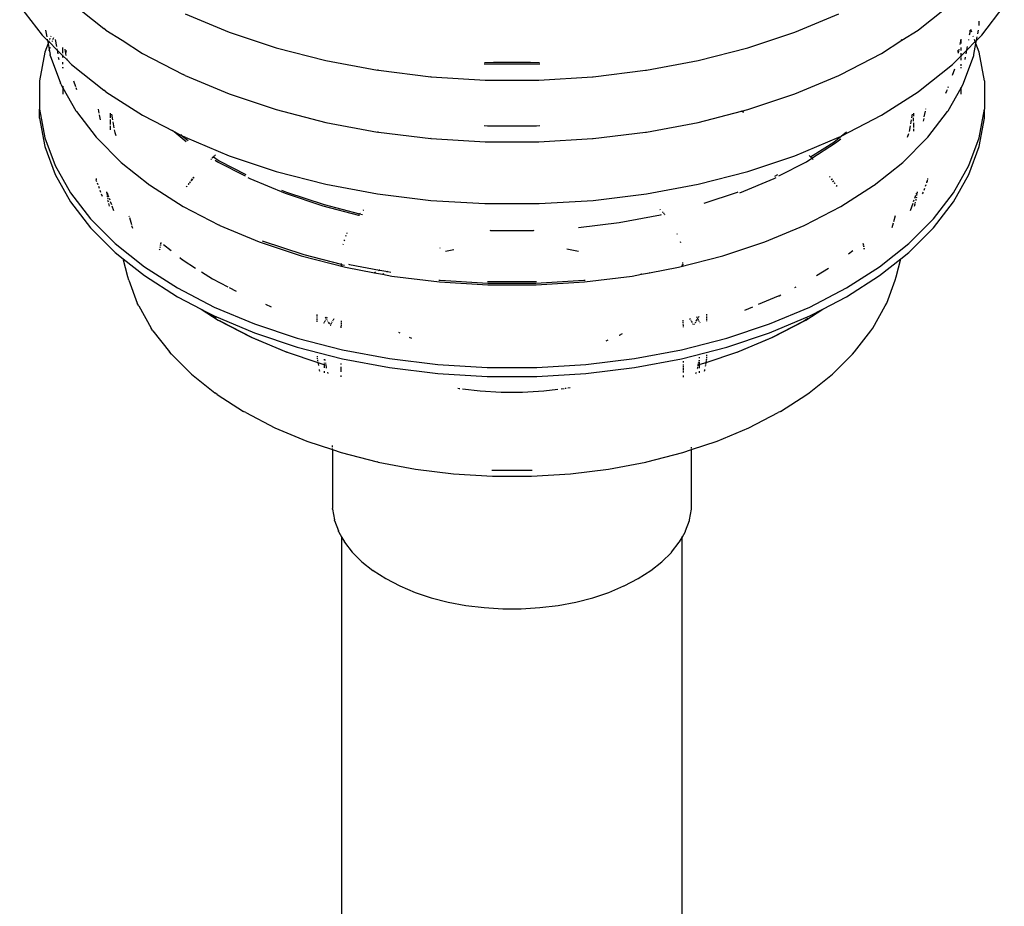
# Model space of a CAD drawing. Extents: x -15886 to -11493, y 1975 to 5059.
# Tile 18 of 47: x -13882 to -13856, y 2957 to 2980. Entities that reach past the tile are written whole.
import ezdxf

# ---------------------------------------------------------------- set-up
doc = ezdxf.new("R2010")
doc.units = 0
doc.header["$MEASUREMENT"] = 0
doc.layers.get('0').update_dxf_attribs({"linetype": 'CONTINUOUS'})

# ---------------------------------------------------------------- blocks, each defined once
blk = doc.blocks.new('A$C72A74DBC')
at = {"color": 2}
for p, q in [((159.482, 218.273), (159.779, 217.888)), ((160.168, 218.314), (160.595, 217.975)), ((171.381, 217.975), (171.808, 218.314)), ((172.197, 217.888), (172.494, 218.273)), ((161.67, 218.17), (162.251, 217.927)), ((169.725, 217.927), (170.306, 218.17)), ((172.161, 218.013), (172.161, 218.072)), ((159.824, 217.954), (159.841, 217.862)), ((160.622, 217.954), (160.595, 217.975)), ((160.622, 217.954), (160.835, 217.818)), ((171.141, 217.818), (171.354, 217.954)), ((171.354, 217.954), (171.381, 217.975)), ((172.042, 217.919), (172.042, 217.953)), ((172.064, 217.927), (172.051, 217.962)), ((172.142, 217.902), (172.152, 217.954)), ((159.805, 217.861), (159.779, 217.888)), ((159.805, 217.861), (159.849, 217.816)), ((159.846, 217.833), (159.849, 217.816)), ((159.849, 217.816), (159.857, 217.776)), ((159.849, 217.816), (159.866, 217.8)), ((159.869, 217.81), (159.866, 217.8)), ((159.882, 217.846), (159.876, 217.827)), ((159.892, 217.871), (159.889, 217.863)), ((159.913, 217.812), (159.91, 217.804)), ((159.928, 217.851), (159.917, 217.822)), ((159.951, 217.827), (159.967, 217.736)), ((160.835, 217.818), (160.833, 217.813)), ((160.836, 217.82), (160.835, 217.818)), ((160.835, 217.818), (161.106, 217.644)), ((162.251, 217.927), (162.873, 217.719)), ((169.103, 217.719), (169.725, 217.927)), ((170.87, 217.644), (171.141, 217.818)), ((171.14, 217.82), (171.137, 217.828)), ((171.143, 217.813), (171.141, 217.818)), ((171.909, 217.761), (171.922, 217.833)), ((171.922, 217.824), (171.922, 217.833)), ((171.922, 217.774), (171.922, 217.824)), ((172.024, 217.818), (172.025, 217.827)), ((172.036, 217.889), (172.042, 217.919)), ((172.087, 217.863), (172.084, 217.871)), ((172.11, 217.8), (172.1, 217.827)), ((172.11, 217.8), (172.127, 217.816)), ((172.119, 217.776), (172.127, 217.816)), ((172.127, 217.816), (172.135, 217.862)), ((172.127, 217.816), (172.171, 217.861)), ((172.171, 217.861), (172.197, 217.888)), ((159.857, 217.776), (159.814, 217.66)), ((159.866, 217.8), (159.857, 217.776)), ((159.857, 217.776), (159.871, 217.697)), ((159.871, 217.697), (159.864, 217.679)), ((159.866, 217.8), (159.976, 217.689)), ((159.882, 217.728), (159.871, 217.697)), ((159.871, 217.697), (159.884, 217.629)), ((159.973, 217.707), (159.976, 217.689)), ((159.976, 217.689), (159.985, 217.637)), ((159.976, 217.689), (160.054, 217.611)), ((160.054, 217.649), (160.054, 217.724)), ((160.078, 217.7), (160.088, 217.645)), ((160.095, 217.683), (160.088, 217.645)), ((162.873, 217.719), (163.529, 217.551)), ((168.447, 217.551), (169.103, 217.719)), ((171.888, 217.648), (171.881, 217.683)), ((171.888, 217.648), (171.898, 217.7)), ((171.922, 217.681), (171.922, 217.724)), ((171.922, 217.611), (172, 217.689)), ((171.991, 217.637), (172, 217.689)), ((172, 217.689), (172.11, 217.8)), ((172, 217.689), (172.009, 217.736)), ((172.093, 217.629), (172.119, 217.776)), ((172.119, 217.776), (172.11, 217.8)), ((172.162, 217.66), (172.119, 217.776)), ((159.814, 217.66), (159.746, 217.284)), ((159.887, 217.617), (159.884, 217.629)), ((159.887, 217.617), (160.021, 217.251)), ((159.993, 217.596), (159.999, 217.564)), ((160.054, 217.611), (160.054, 217.625)), ((160.054, 217.592), (160.054, 217.611)), ((160.054, 217.611), (160.104, 217.562)), ((160.088, 217.645), (160.088, 217.642)), ((160.088, 217.645), (160.093, 217.618)), ((160.1, 217.579), (160.104, 217.562)), ((160.104, 217.562), (160.105, 217.555)), ((160.104, 217.562), (160.168, 217.497)), ((161.106, 217.644), (161.643, 217.365)), ((163.529, 217.551), (164.212, 217.422)), ((167.764, 217.422), (168.447, 217.551)), ((170.333, 217.365), (170.87, 217.644)), ((171.808, 217.497), (171.922, 217.611)), ((171.887, 217.647), (171.888, 217.648)), ((171.922, 217.611), (171.922, 217.649)), ((171.922, 217.592), (171.922, 217.611)), ((171.922, 217.554), (171.922, 217.583)), ((171.955, 217.251), (172.09, 217.617)), ((171.977, 217.564), (171.983, 217.596)), ((172.09, 217.617), (172.093, 217.629)), ((172.23, 217.284), (172.162, 217.66)), ((160.053, 217.451), (160.054, 217.457)), ((160.054, 217.503), (160.054, 217.527)), ((160.054, 217.459), (160.054, 217.463)), ((160.054, 217.457), (160.054, 217.459)), ((160.054, 217.457), (160.054, 217.448)), ((160.168, 217.497), (160.595, 217.158)), ((164.225, 217.421), (164.212, 217.422)), ((164.225, 217.421), (164.915, 217.336)), ((165.622, 217.509), (165.663, 217.507)), ((165.743, 217.526), (165.623, 217.519)), ((165.663, 217.507), (166.313, 217.507)), ((166.233, 217.526), (165.743, 217.526)), ((166.353, 217.519), (166.233, 217.526)), ((166.313, 217.507), (166.354, 217.509)), ((167.061, 217.336), (167.751, 217.421)), ((167.751, 217.421), (167.764, 217.422)), ((171.381, 217.158), (171.808, 217.497)), ((171.811, 217.357), (171.842, 217.441)), ((171.922, 217.481), (171.922, 217.503)), ((171.922, 217.459), (171.922, 217.463)), ((171.922, 217.457), (171.922, 217.459)), ((171.923, 217.451), (171.922, 217.457)), ((171.922, 217.448), (171.922, 217.457)), ((161.67, 217.353), (161.643, 217.365)), ((161.67, 217.353), (162.251, 217.109)), ((164.922, 217.335), (164.915, 217.336)), ((164.922, 217.335), (165.632, 217.292)), ((165.632, 217.292), (166.345, 217.292)), ((166.345, 217.292), (167.054, 217.335)), ((167.054, 217.335), (167.061, 217.336)), ((169.725, 217.109), (170.306, 217.353)), ((170.306, 217.353), (170.333, 217.365)), ((159.746, 217.284), (159.746, 216.906)), ((160.026, 217.24), (160.021, 217.251)), ((160.026, 217.24), (160.054, 217.189)), ((160.054, 217.21), (160.054, 217.189)), ((160.054, 217.189), (160.054, 217.105)), ((160.054, 217.189), (160.225, 216.885)), ((160.194, 217.28), (160.22, 217.209)), ((160.225, 217.196), (160.235, 217.167)), ((171.736, 217.152), (171.741, 217.167)), ((171.751, 217.196), (171.756, 217.209)), ((171.751, 216.885), (171.922, 217.189)), ((171.922, 217.189), (171.95, 217.24)), ((171.922, 217.189), (171.922, 217.199)), ((171.922, 217.105), (171.922, 217.189)), ((171.95, 217.24), (171.955, 217.251)), ((172.23, 217.284), (172.23, 216.906)), ((160.622, 217.137), (160.595, 217.158)), ((160.622, 217.137), (161.106, 216.827)), ((162.251, 217.109), (162.873, 216.902)), ((169.103, 216.902), (169.725, 217.109)), ((170.87, 216.827), (171.354, 217.137)), ((171.354, 217.137), (171.381, 217.158)), ((171.719, 217.121), (171.734, 217.149)), ((171.731, 217.141), (171.734, 217.149)), ((171.734, 217.149), (171.736, 217.152)), ((159.746, 216.789), (159.746, 216.906)), ((159.746, 216.906), (159.814, 216.53)), ((160.521, 216.907), (160.53, 216.856)), ((162.873, 216.902), (163.529, 216.733)), ((169.022, 216.881), (169.103, 216.902)), ((171.455, 216.907), (171.456, 216.91)), ((172.162, 216.53), (172.23, 216.906)), ((172.23, 216.789), (172.23, 216.906)), ((159.746, 216.789), (159.814, 216.413)), ((160.232, 216.875), (160.225, 216.885)), ((160.232, 216.875), (160.494, 216.535)), ((160.535, 216.831), (160.547, 216.766)), ((160.68, 216.854), (160.68, 216.793)), ((160.68, 216.771), (160.68, 216.706)), ((160.694, 216.84), (160.708, 216.766)), ((161.106, 216.827), (161.522, 216.611)), ((168.447, 216.733), (169.02, 216.881)), ((169.014, 216.883), (169.02, 216.881)), ((169.022, 216.881), (169.016, 216.884)), ((169.02, 216.881), (169.048, 216.866)), ((169.02, 216.881), (169.022, 216.881)), ((169.049, 216.867), (169.022, 216.881)), ((170.34, 216.551), (170.87, 216.827)), ((171.273, 216.792), (171.282, 216.84)), ((171.296, 216.854), (171.296, 216.814)), ((171.296, 216.749), (171.296, 216.793)), ((171.426, 216.748), (171.433, 216.785)), ((171.437, 216.807), (171.451, 216.882)), ((171.482, 216.535), (171.744, 216.875)), ((171.744, 216.875), (171.751, 216.885)), ((172.162, 216.413), (172.23, 216.789)), ((160.68, 216.685), (160.68, 216.632)), ((160.713, 216.739), (160.727, 216.659)), ((163.529, 216.733), (164.212, 216.605)), ((165.622, 216.692), (165.663, 216.689)), ((165.663, 216.689), (166.313, 216.689)), ((166.313, 216.689), (166.354, 216.692)), ((167.764, 216.605), (168.447, 216.733)), ((171.24, 216.61), (171.254, 216.685)), ((171.258, 216.712), (171.268, 216.766)), ((171.296, 216.727), (171.296, 216.666)), ((171.296, 216.648), (171.296, 216.618)), ((159.814, 216.53), (159.95, 216.161)), ((160.502, 216.527), (160.494, 216.535)), ((160.502, 216.527), (160.824, 216.204)), ((160.732, 216.634), (160.739, 216.597)), ((160.739, 216.597), (160.752, 216.56)), ((161.498, 216.63), (161.522, 216.611)), ((161.522, 216.611), (161.684, 216.482)), ((161.522, 216.611), (161.636, 216.551)), ((161.612, 216.571), (161.636, 216.551)), ((161.636, 216.551), (161.708, 216.494)), ((161.636, 216.551), (161.643, 216.548)), ((161.67, 216.536), (161.643, 216.548)), ((161.67, 216.536), (162.251, 216.292)), ((164.225, 216.603), (164.212, 216.605)), ((164.225, 216.603), (164.915, 216.519)), ((164.922, 216.518), (164.915, 216.519)), ((164.922, 216.518), (165.632, 216.475)), ((166.345, 216.475), (167.054, 216.518)), ((167.054, 216.518), (167.061, 216.519)), ((167.061, 216.519), (167.751, 216.603)), ((167.751, 216.603), (167.764, 216.605)), ((169.725, 216.292), (170.306, 216.536)), ((170.24, 216.472), (170.34, 216.551)), ((170.265, 216.46), (170.333, 216.514)), ((170.306, 216.536), (170.333, 216.548)), ((170.333, 216.548), (170.34, 216.551)), ((170.34, 216.551), (170.41, 216.607)), ((171.152, 216.204), (171.474, 216.527)), ((171.216, 216.538), (171.233, 216.586)), ((171.474, 216.527), (171.482, 216.535)), ((172.026, 216.161), (172.162, 216.53)), ((159.814, 216.413), (159.95, 216.043)), ((165.632, 216.475), (166.345, 216.475)), ((169.934, 216.275), (170.24, 216.472)), ((169.951, 216.259), (170.265, 216.46)), ((172.026, 216.043), (172.162, 216.413)), ((162.017, 216.251), (162.008, 216.242)), ((162.009, 216.241), (162.018, 216.251)), ((162.038, 216.273), (162.027, 216.262)), ((162.028, 216.261), (162.039, 216.272)), ((162.042, 216.275), (162.051, 216.284)), ((162.042, 216.275), (162.119, 216.226)), ((162.05, 216.284), (162.044, 216.278)), ((162.065, 216.3), (162.055, 216.29)), ((162.056, 216.289), (162.066, 216.299)), ((162.071, 216.304), (162.065, 216.3)), ((162.066, 216.299), (162.072, 216.303)), ((162.251, 216.292), (162.873, 216.084)), ((169.103, 216.084), (169.725, 216.292)), ((169.88, 216.213), (169.95, 216.259)), ((169.915, 216.295), (169.931, 216.278)), ((169.931, 216.278), (169.916, 216.295)), ((169.934, 216.275), (169.931, 216.278)), ((169.934, 216.275), (169.937, 216.272)), ((169.938, 216.273), (169.934, 216.275)), ((169.942, 216.267), (169.95, 216.259)), ((169.951, 216.259), (169.943, 216.267)), ((169.95, 216.259), (169.953, 216.256)), ((169.95, 216.259), (169.951, 216.259)), ((169.954, 216.256), (169.951, 216.259)), ((169.958, 216.251), (169.968, 216.241)), ((169.969, 216.242), (169.959, 216.251)), ((159.95, 216.161), (160.152, 215.802)), ((160.824, 216.204), (161.203, 215.903)), ((162.066, 216.233), (162.096, 216.213)), ((162.096, 216.213), (162.46, 216.024)), ((162.119, 216.226), (162.473, 216.042)), ((169.516, 216.024), (169.88, 216.213)), ((170.773, 215.903), (171.152, 216.204)), ((171.824, 215.802), (172.026, 216.161)), ((159.95, 216.043), (160.152, 215.684)), ((160.492, 215.989), (160.495, 215.971)), ((161.783, 216.006), (161.775, 215.996)), ((161.776, 215.995), (161.784, 216.006)), ((162.498, 216.004), (162.525, 215.991)), ((162.525, 215.991), (162.991, 215.795)), ((162.873, 216.084), (163.529, 215.916)), ((168.447, 215.916), (169.103, 216.084)), ((169.001, 215.801), (169.452, 215.991)), ((169.452, 215.991), (169.478, 216.004)), ((169.463, 216.021), (169.503, 216.042)), ((170.185, 216.015), (170.192, 216.006)), ((170.193, 216.006), (170.186, 216.016)), ((171.482, 215.979), (171.484, 215.989)), ((171.824, 215.684), (172.026, 216.043)), ((160.499, 215.955), (160.495, 215.971)), ((160.5, 215.953), (160.499, 215.955)), ((160.507, 215.933), (160.515, 215.911)), ((160.523, 215.888), (160.532, 215.864)), ((161.211, 215.897), (161.203, 215.903)), ((161.211, 215.897), (161.642, 215.621)), ((161.692, 215.889), (161.685, 215.879)), ((161.686, 215.879), (161.693, 215.888)), ((161.719, 215.923), (161.71, 215.911)), ((161.711, 215.911), (161.72, 215.923)), ((161.738, 215.948), (161.728, 215.935)), ((161.729, 215.935), (161.739, 215.948)), ((161.766, 215.985), (161.748, 215.961)), ((161.749, 215.96), (161.767, 215.984)), ((163.529, 215.916), (164.212, 215.788)), ((167.764, 215.788), (168.447, 215.916)), ((170.209, 215.984), (170.218, 215.972)), ((170.219, 215.973), (170.21, 215.985)), ((170.227, 215.96), (170.237, 215.948)), ((170.238, 215.948), (170.228, 215.961)), ((170.247, 215.935), (170.256, 215.923)), ((170.257, 215.923), (170.248, 215.935)), ((170.274, 215.899), (170.283, 215.888)), ((170.284, 215.889), (170.275, 215.9)), ((170.334, 215.621), (170.765, 215.897)), ((170.765, 215.897), (170.773, 215.903)), ((171.434, 215.838), (171.444, 215.864)), ((171.453, 215.888), (171.461, 215.911)), ((171.469, 215.933), (171.472, 215.94)), ((171.472, 215.94), (171.477, 215.955)), ((171.477, 215.955), (171.48, 215.968)), ((160.152, 215.802), (160.418, 215.457)), ((160.542, 215.838), (160.551, 215.812)), ((160.561, 215.786), (160.571, 215.759)), ((160.628, 215.813), (160.634, 215.779)), ((160.637, 215.765), (160.64, 215.75)), ((160.641, 215.792), (160.638, 215.799)), ((160.641, 215.796), (160.641, 215.792)), ((160.642, 215.789), (160.641, 215.792)), ((160.643, 215.784), (160.642, 215.789)), ((160.642, 215.734), (160.646, 215.717)), ((160.643, 215.784), (160.656, 215.75)), ((160.664, 215.73), (160.672, 215.708)), ((162.943, 215.838), (163.008, 215.811)), ((162.991, 215.795), (163.489, 215.629)), ((163.008, 215.811), (163.504, 215.645)), ((164.212, 215.788), (164.915, 215.701)), ((167.061, 215.701), (167.764, 215.788)), ((168.529, 215.664), (168.968, 215.811)), ((168.968, 215.811), (168.977, 215.815)), ((171.312, 215.73), (171.326, 215.769)), ((171.333, 215.785), (171.334, 215.787)), ((171.334, 215.79), (171.335, 215.792)), ((171.334, 215.787), (171.334, 215.79)), ((171.334, 215.734), (171.337, 215.75)), ((171.335, 215.792), (171.338, 215.799)), ((171.335, 215.792), (171.335, 215.796)), ((171.339, 215.765), (171.344, 215.791)), ((171.346, 215.803), (171.348, 215.813)), ((171.415, 215.786), (171.425, 215.812)), ((171.558, 215.457), (171.824, 215.802)), ((160.152, 215.684), (160.418, 215.339)), ((160.654, 215.679), (160.649, 215.699)), ((160.669, 215.624), (160.66, 215.658)), ((160.68, 215.685), (160.694, 215.647)), ((160.701, 215.628), (160.723, 215.569)), ((161.642, 215.621), (162.12, 215.373)), ((163.489, 215.629), (163.962, 215.507)), ((163.504, 215.645), (163.975, 215.524)), ((164.915, 215.701), (165.629, 215.658)), ((165.629, 215.658), (166.347, 215.658)), ((166.347, 215.658), (167.061, 215.701)), ((169.856, 215.373), (170.334, 215.621)), ((171.253, 215.569), (171.289, 215.666)), ((171.296, 215.685), (171.304, 215.708)), ((171.307, 215.624), (171.316, 215.656)), ((171.316, 215.658), (171.322, 215.679)), ((171.327, 215.699), (171.329, 215.707)), ((171.329, 215.711), (171.33, 215.713)), ((171.329, 215.71), (171.329, 215.711)), ((171.329, 215.707), (171.329, 215.71)), ((171.33, 215.713), (171.331, 215.717)), ((171.558, 215.339), (171.824, 215.684)), ((160.925, 215.496), (160.928, 215.486)), ((160.932, 215.474), (160.958, 215.384)), ((163.966, 215.512), (163.962, 215.507)), ((163.962, 215.507), (163.972, 215.505)), ((163.975, 215.524), (163.974, 215.522)), ((163.98, 215.528), (163.975, 215.524)), ((163.975, 215.524), (164.011, 215.515)), ((164.025, 215.573), (164.018, 215.567)), ((167.404, 215.409), (167.949, 215.511)), ((167.952, 215.573), (167.946, 215.579)), ((167.949, 215.511), (167.965, 215.515)), ((167.984, 215.541), (167.977, 215.547)), ((167.997, 215.528), (167.99, 215.534)), ((168.01, 215.512), (168.002, 215.522)), ((168.002, 215.504), (168.004, 215.505)), ((171.051, 215.496), (171.028, 215.417)), ((160.418, 215.457), (160.746, 215.129)), ((160.418, 215.339), (160.746, 215.012)), ((160.962, 215.367), (160.972, 215.334)), ((162.127, 215.37), (162.12, 215.373)), ((162.127, 215.37), (162.647, 215.152)), ((166.865, 215.343), (167.404, 215.409)), ((169.329, 215.152), (169.849, 215.37)), ((169.849, 215.37), (169.856, 215.373)), ((171.023, 215.401), (171.006, 215.34)), ((171.231, 215.129), (171.558, 215.457)), ((171.231, 215.012), (171.558, 215.339)), ((163.794, 215.238), (163.79, 215.224)), ((163.806, 215.269), (163.803, 215.261)), ((163.807, 215.271), (163.806, 215.269)), ((165.695, 215.306), (165.702, 215.305)), ((165.702, 215.305), (166.274, 215.305)), ((166.274, 215.305), (166.282, 215.306)), ((168.177, 215.25), (168.173, 215.261)), ((160.746, 215.129), (161.13, 214.824)), ((161.338, 215.087), (161.337, 215.077)), ((161.338, 215.077), (161.339, 215.086)), ((161.343, 215.114), (161.342, 215.105)), ((161.343, 215.104), (161.344, 215.113)), ((161.346, 215.13), (161.345, 215.122)), ((161.346, 215.121), (161.347, 215.129)), ((161.349, 215.143), (161.347, 215.137)), ((161.348, 215.136), (161.35, 215.143)), ((161.383, 215.118), (161.484, 215.038)), ((162.647, 215.152), (163.203, 214.966)), ((162.686, 215.167), (163.236, 214.984)), ((163.755, 215.124), (163.752, 215.112)), ((163.774, 215.181), (163.768, 215.167)), ((168.218, 215.138), (168.213, 215.152)), ((168.773, 214.966), (169.329, 215.152)), ((170.628, 215.136), (170.629, 215.129)), ((170.63, 215.13), (170.629, 215.137)), ((170.63, 215.121), (170.632, 215.113)), ((170.633, 215.114), (170.631, 215.122)), ((170.633, 215.104), (170.637, 215.086)), ((170.638, 215.087), (170.634, 215.105)), ((170.846, 214.824), (171.231, 215.129)), ((160.746, 215.012), (160.849, 214.93)), ((161.333, 215.058), (161.331, 215.048)), ((161.332, 215.048), (161.334, 215.057)), ((161.599, 214.947), (161.636, 214.916)), ((163.203, 214.966), (163.789, 214.816)), ((163.236, 214.984), (163.732, 214.856)), ((165.038, 215.071), (165.034, 215.07)), ((165.218, 215.047), (165.11, 215.027)), ((166.866, 215.027), (166.712, 215.056)), ((168.187, 214.816), (168.773, 214.966)), ((170.436, 214.993), (170.492, 215.038)), ((170.64, 215.067), (170.642, 215.057)), ((170.643, 215.058), (170.641, 215.068)), ((171.127, 214.93), (171.231, 215.012)), ((160.911, 214.689), (160.849, 214.93)), ((160.849, 214.93), (161.13, 214.706)), ((161.13, 214.824), (161.568, 214.543)), ((161.639, 214.915), (161.636, 214.916)), ((161.643, 214.911), (161.639, 214.915)), ((161.643, 214.911), (161.807, 214.807)), ((163.732, 214.866), (163.732, 214.864)), ((163.732, 214.864), (163.734, 214.855)), ((163.732, 214.864), (163.732, 214.856)), ((163.732, 214.856), (163.734, 214.855)), ((163.732, 214.847), (163.732, 214.835)), ((163.734, 214.855), (163.774, 214.845)), ((163.735, 214.846), (163.738, 214.833)), ((163.828, 214.858), (163.842, 214.854)), ((163.842, 214.854), (164.239, 214.779)), ((168.238, 214.832), (168.239, 214.838)), ((168.241, 214.846), (168.242, 214.855)), ((168.244, 214.866), (168.244, 214.878)), ((168.244, 214.856), (168.244, 214.847)), ((168.244, 214.84), (168.245, 214.834)), ((170.408, 214.543), (170.846, 214.824)), ((170.846, 214.706), (171.127, 214.93)), ((171.065, 214.689), (171.127, 214.93)), ((160.925, 214.648), (160.911, 214.689)), ((161.13, 214.706), (161.568, 214.426)), ((161.885, 214.757), (162.029, 214.665)), ((163.789, 214.816), (164.171, 214.744)), ((164.171, 214.744), (164.169, 214.743)), ((164.171, 214.744), (164.278, 214.724)), ((164.185, 214.751), (164.173, 214.745)), ((164.239, 214.779), (164.223, 214.771)), ((164.24, 214.78), (164.239, 214.779)), ((164.24, 214.78), (164.346, 214.759)), ((164.278, 214.724), (164.276, 214.723)), ((164.278, 214.724), (164.4, 214.701)), ((164.293, 214.731), (164.28, 214.725)), ((164.346, 214.759), (164.331, 214.751)), ((164.348, 214.76), (164.346, 214.759)), ((164.348, 214.76), (164.388, 214.751)), ((164.4, 214.701), (165.028, 214.624)), ((166.948, 214.624), (167.576, 214.701)), ((167.576, 214.701), (167.698, 214.724)), ((167.698, 214.724), (167.691, 214.727)), ((167.698, 214.724), (167.805, 214.744)), ((167.7, 214.723), (167.698, 214.724)), ((167.805, 214.744), (167.799, 214.748)), ((167.805, 214.744), (168.187, 214.816)), ((167.807, 214.743), (167.805, 214.744)), ((170.012, 214.706), (170.169, 214.807)), ((170.408, 214.426), (170.846, 214.706)), ((171.051, 214.648), (171.065, 214.689)), ((160.925, 214.648), (161.036, 214.344)), ((162.029, 214.665), (162.234, 214.558)), ((165.022, 214.647), (165.04, 214.645)), ((165.028, 214.624), (165.667, 214.585)), ((165.04, 214.645), (165.671, 214.607)), ((165.665, 214.63), (165.675, 214.629)), ((165.667, 214.585), (166.309, 214.585)), ((165.671, 214.607), (166.305, 214.607)), ((165.675, 214.629), (166.301, 214.629)), ((166.301, 214.629), (166.312, 214.63)), ((166.305, 214.607), (166.936, 214.645)), ((166.309, 214.585), (166.948, 214.624)), ((166.936, 214.645), (166.954, 214.647)), ((169.724, 214.549), (169.742, 214.558)), ((170.94, 214.344), (171.051, 214.648)), ((161.568, 214.543), (162.054, 214.29)), ((162.252, 214.549), (162.345, 214.5)), ((169.245, 214.327), (169.512, 214.438)), ((169.512, 214.438), (169.515, 214.44)), ((169.515, 214.44), (169.518, 214.441)), ((169.518, 214.441), (169.539, 214.452)), ((169.922, 214.29), (170.408, 214.543)), ((161.056, 214.306), (161.036, 214.344)), ((161.056, 214.306), (161.221, 214.012)), ((161.568, 214.426), (161.88, 214.263)), ((162.731, 214.327), (162.806, 214.295)), ((170.096, 214.263), (170.408, 214.426)), ((170.755, 214.012), (170.921, 214.306)), ((170.921, 214.306), (170.94, 214.344)), ((161.88, 214.263), (162.106, 214.119)), ((161.88, 214.263), (161.937, 214.234)), ((161.937, 214.234), (162.079, 214.143)), ((161.937, 214.234), (162.054, 214.173)), ((162.054, 214.29), (162.584, 214.068)), ((162.054, 214.173), (162.584, 213.951)), ((163.413, 214.174), (163.413, 214.19)), ((168.452, 214.153), (168.462, 214.171)), ((168.564, 214.182), (168.564, 214.197)), ((168.564, 214.165), (168.564, 214.174)), ((169.066, 214.251), (169.17, 214.295)), ((169.393, 214.068), (169.922, 214.29)), ((169.393, 213.951), (169.922, 214.173)), ((169.871, 214.119), (170.096, 214.263)), ((169.922, 214.173), (170.096, 214.263)), ((162.106, 214.119), (162.533, 213.897)), ((162.125, 214.113), (162.132, 214.108)), ((162.136, 214.106), (162.132, 214.108)), ((162.137, 214.106), (162.136, 214.106)), ((162.137, 214.106), (162.556, 213.888)), ((162.584, 214.068), (163.15, 213.879)), ((163.413, 214.157), (163.413, 214.165)), ((163.413, 214.139), (163.413, 214.148)), ((163.413, 214.112), (163.413, 214.13)), ((163.413, 214.095), (163.413, 214.104)), ((163.501, 214.081), (163.497, 214.073)), ((163.514, 214.104), (163.505, 214.088)), ((163.523, 214.119), (163.518, 214.112)), ((163.519, 214.162), (163.529, 214.144)), ((163.531, 214.135), (163.527, 214.127)), ((163.535, 214.134), (163.541, 214.124)), ((163.543, 214.156), (163.536, 214.142)), ((163.546, 214.113), (163.552, 214.103)), ((163.558, 214.092), (163.564, 214.082)), ((163.56, 214.092), (163.577, 214.07)), ((163.585, 214.06), (163.59, 214.053)), ((163.59, 214.053), (163.588, 214.05)), ((163.591, 214.058), (163.59, 214.053)), ((163.59, 214.053), (163.593, 214.049)), ((163.604, 214.081), (163.595, 214.065)), ((163.613, 214.096), (163.608, 214.089)), ((163.621, 214.112), (163.617, 214.104)), ((163.633, 214.133), (163.626, 214.119)), ((163.729, 214.049), (163.728, 214.031)), ((163.729, 214.108), (163.729, 214.092)), ((163.729, 214.084), (163.729, 214.075)), ((163.729, 214.067), (163.729, 214.058)), ((168.247, 214.116), (168.247, 214.101)), ((168.247, 214.092), (168.247, 214.084)), ((168.247, 214.075), (168.248, 214.058)), ((168.248, 214.049), (168.248, 214.04)), ((168.346, 214.126), (168.339, 214.139)), ((168.355, 214.112), (168.35, 214.119)), ((168.368, 214.089), (168.359, 214.104)), ((168.376, 214.073), (168.372, 214.081)), ((168.384, 214.059), (168.381, 214.065)), ((168.391, 214.06), (168.399, 214.07)), ((168.408, 214.081), (168.416, 214.092)), ((168.412, 214.082), (168.418, 214.093)), ((168.424, 214.103), (168.435, 214.124)), ((168.436, 214.149), (168.429, 214.162)), ((168.443, 214.137), (168.44, 214.142)), ((168.441, 214.134), (168.443, 214.137)), ((168.443, 214.137), (168.447, 214.144)), ((168.445, 214.135), (168.443, 214.137)), ((168.458, 214.112), (168.449, 214.127)), ((168.466, 214.096), (168.462, 214.104)), ((168.475, 214.081), (168.471, 214.088)), ((168.564, 214.139), (168.564, 214.157)), ((168.564, 214.121), (168.564, 214.13)), ((168.564, 214.104), (168.564, 214.112)), ((168.826, 213.879), (169.393, 214.068)), ((169.42, 213.888), (169.839, 214.106)), ((169.443, 213.897), (169.871, 214.119)), ((169.84, 214.106), (169.839, 214.106)), ((169.844, 214.108), (169.84, 214.106)), ((169.844, 214.108), (169.897, 214.143)), ((161.244, 213.978), (161.221, 214.012)), ((161.244, 213.978), (161.461, 213.697)), ((162.584, 213.951), (163.15, 213.762)), ((163.728, 214.023), (163.728, 214.014)), ((164.487, 213.959), (164.507, 213.949)), ((167.406, 213.917), (167.41, 213.918)), ((167.41, 213.918), (167.449, 213.939)), ((168.248, 214.031), (168.248, 214.023)), ((168.826, 213.762), (169.393, 213.951)), ((170.516, 213.697), (170.732, 213.978)), ((170.732, 213.978), (170.755, 214.012)), ((162.542, 213.892), (162.533, 213.897)), ((162.542, 213.892), (163.005, 213.698)), ((162.556, 213.888), (163.014, 213.695)), ((163.15, 213.879), (163.748, 213.726)), ((164.629, 213.892), (164.658, 213.88)), ((167.233, 213.844), (167.26, 213.856)), ((168.228, 213.726), (168.826, 213.879)), ((168.962, 213.695), (169.42, 213.888)), ((168.971, 213.698), (169.434, 213.892)), ((169.434, 213.892), (169.443, 213.897)), ((161.488, 213.668), (161.461, 213.697)), ((161.488, 213.668), (161.752, 213.404)), ((163.005, 213.698), (163.014, 213.695)), ((163.016, 213.695), (163.014, 213.695)), ((163.018, 213.694), (163.016, 213.695)), ((163.018, 213.694), (163.422, 213.559)), ((163.15, 213.762), (163.748, 213.608)), ((163.748, 213.726), (164.37, 213.609)), ((167.606, 213.609), (168.228, 213.726)), ((168.228, 213.608), (168.826, 213.762)), ((168.554, 213.559), (168.958, 213.694)), ((168.564, 213.643), (168.564, 213.659)), ((168.958, 213.694), (168.96, 213.695)), ((168.96, 213.695), (168.962, 213.695)), ((168.962, 213.695), (168.971, 213.698)), ((170.224, 213.404), (170.488, 213.668)), ((170.488, 213.668), (170.516, 213.697)), ((163.413, 213.643), (163.413, 213.629)), ((163.413, 213.616), (163.413, 213.61)), ((163.413, 213.61), (163.414, 213.604)), ((163.416, 213.592), (163.419, 213.575)), ((163.42, 213.568), (163.422, 213.559)), ((163.422, 213.559), (163.424, 213.547)), ((163.422, 213.559), (163.502, 213.532)), ((163.425, 213.542), (163.43, 213.516)), ((163.509, 213.53), (163.502, 213.532)), ((163.51, 213.587), (163.51, 213.6)), ((163.51, 213.547), (163.51, 213.554)), ((163.51, 213.518), (163.51, 213.54)), ((163.513, 213.599), (163.515, 213.585)), ((163.522, 213.552), (163.523, 213.543)), ((163.524, 213.537), (163.527, 213.52)), ((163.528, 213.516), (163.531, 213.501)), ((163.727, 213.544), (163.727, 213.531)), ((163.748, 213.608), (164.37, 213.492)), ((164.37, 213.609), (165.01, 213.531)), ((165.01, 213.531), (165.661, 213.491)), ((166.315, 213.491), (166.966, 213.531)), ((166.966, 213.531), (167.606, 213.609)), ((167.606, 213.492), (168.228, 213.608)), ((168.249, 213.574), (168.249, 213.559)), ((168.25, 213.531), (168.25, 213.519)), ((168.447, 213.512), (168.45, 213.526)), ((168.45, 213.528), (168.453, 213.543)), ((168.454, 213.552), (168.456, 213.561)), ((168.458, 213.573), (168.461, 213.585)), ((168.466, 213.614), (168.466, 213.63)), ((168.466, 213.575), (168.466, 213.587)), ((168.466, 213.554), (168.466, 213.564)), ((168.466, 213.532), (168.466, 213.547)), ((168.466, 213.527), (168.466, 213.53)), ((168.466, 213.502), (168.466, 213.525)), ((168.467, 213.53), (168.469, 213.531)), ((168.469, 213.531), (168.474, 213.532)), ((168.474, 213.532), (168.476, 213.534)), ((168.476, 213.534), (168.554, 213.559)), ((168.545, 213.507), (168.548, 213.523)), ((168.549, 213.53), (168.553, 213.554)), ((168.554, 213.559), (168.559, 213.583)), ((168.554, 213.557), (168.554, 213.559)), ((168.56, 213.592), (168.562, 213.604)), ((168.564, 213.616), (168.564, 213.629)), ((161.752, 213.404), (162.063, 213.157)), ((163.439, 213.465), (163.44, 213.46)), ((163.44, 213.458), (163.441, 213.455)), ((163.441, 213.455), (163.445, 213.443)), ((163.51, 213.489), (163.51, 213.513)), ((163.51, 213.436), (163.51, 213.441)), ((163.51, 213.422), (163.51, 213.434)), ((163.532, 213.495), (163.534, 213.481)), ((163.55, 213.429), (163.556, 213.413)), ((163.557, 213.412), (163.557, 213.41)), ((163.726, 213.499), (163.726, 213.491)), ((163.726, 213.485), (163.726, 213.469)), ((163.726, 213.465), (163.726, 213.451)), ((163.726, 213.445), (163.726, 213.432)), ((164.37, 213.492), (165.01, 213.413)), ((165.01, 213.413), (165.661, 213.374)), ((165.661, 213.491), (166.315, 213.491)), ((166.315, 213.374), (166.966, 213.413)), ((166.966, 213.413), (167.606, 213.492)), ((168.25, 213.508), (168.25, 213.499)), ((168.25, 213.491), (168.25, 213.476)), ((168.25, 213.475), (168.25, 213.461)), ((168.25, 213.451), (168.25, 213.439)), ((168.25, 213.432), (168.25, 213.424)), ((168.418, 213.408), (168.422, 213.418)), ((168.423, 213.422), (168.426, 213.429)), ((168.44, 213.473), (168.442, 213.481)), ((168.443, 213.488), (168.445, 213.501)), ((168.466, 213.481), (168.466, 213.496)), ((168.466, 213.422), (168.466, 213.441)), ((168.531, 213.443), (168.535, 213.455)), ((168.535, 213.455), (168.537, 213.465)), ((169.913, 213.157), (170.224, 213.404)), ((163.726, 213.384), (163.726, 213.37)), ((163.726, 213.368), (163.726, 213.367)), ((165.661, 213.374), (166.315, 213.374)), ((168.25, 213.384), (168.25, 213.377)), ((168.25, 213.374), (168.25, 213.364)), ((162.09, 213.135), (162.063, 213.157)), ((162.09, 213.135), (162.441, 212.91)), ((165.271, 213.218), (165.291, 213.214)), ((165.291, 213.214), (165.301, 213.213)), ((165.336, 213.209), (165.567, 213.181)), ((165.567, 213.181), (165.847, 213.164)), ((165.847, 213.164), (166.129, 213.164)), ((166.129, 213.164), (166.409, 213.181)), ((166.409, 213.181), (166.593, 213.203)), ((166.64, 213.209), (166.676, 213.213)), ((166.692, 213.216), (166.706, 213.218)), ((166.725, 213.222), (166.756, 213.228)), ((169.535, 212.91), (169.886, 213.135)), ((169.886, 213.135), (169.913, 213.157)), ((162.469, 212.895), (162.441, 212.91)), ((162.469, 212.895), (162.856, 212.694)), ((169.12, 212.694), (169.507, 212.895)), ((169.535, 212.91), (169.507, 212.895)), ((162.856, 212.694), (163.278, 212.517)), ((168.698, 212.517), (169.12, 212.694)), ((163.278, 212.517), (163.615, 212.405)), ((168.361, 212.405), (168.698, 212.517)), ((163.615, 212.437), (163.615, 212.46)), ((163.615, 212.409), (163.615, 212.42)), ((163.615, 212.405), (163.729, 212.367)), ((163.615, 212.405), (163.615, 211.626)), ((163.729, 212.367), (164.205, 212.244)), ((167.771, 212.244), (168.247, 212.367)), ((168.247, 212.367), (168.361, 212.405)), ((168.361, 212.42), (168.361, 212.437)), ((168.361, 212.405), (168.361, 212.409)), ((168.361, 211.626), (168.361, 212.405)), ((164.22, 212.241), (164.205, 212.244)), ((164.22, 212.241), (164.711, 212.149)), ((167.265, 212.149), (167.756, 212.241)), ((167.756, 212.241), (167.771, 212.244)), ((164.711, 212.149), (165.216, 212.087)), ((165.216, 212.087), (165.73, 212.055)), ((165.72, 212.134), (165.743, 212.132)), ((165.743, 212.132), (166.233, 212.132)), ((166.233, 212.132), (166.256, 212.134)), ((166.246, 212.055), (166.76, 212.087)), ((166.76, 212.087), (167.265, 212.149)), ((165.73, 212.055), (166.246, 212.055)), ((163.615, 211.619), (163.615, 211.626)), ((163.615, 211.619), (163.641, 211.476)), ((168.335, 211.476), (168.361, 211.619)), ((168.361, 211.619), (168.361, 211.626)), ((163.643, 211.47), (163.641, 211.476)), ((163.643, 211.47), (163.694, 211.33)), ((168.282, 211.33), (168.333, 211.47)), ((168.333, 211.47), (168.335, 211.476)), ((163.697, 211.324), (163.694, 211.33)), ((163.697, 211.324), (163.741, 211.245)), ((168.235, 211.245), (168.279, 211.324)), ((168.279, 211.324), (168.282, 211.33)), ((163.741, 211.245), (163.741, 211.256)), ((163.741, 211.245), (163.774, 211.187)), ((163.741, 190.826), (163.741, 211.245)), ((163.777, 211.182), (163.774, 211.187)), ((163.777, 211.182), (163.878, 211.051)), ((168.098, 211.051), (168.199, 211.182)), ((168.199, 211.182), (168.202, 211.187)), ((168.202, 211.187), (168.235, 211.245)), ((168.235, 211.245), (168.235, 211.256)), ((168.235, 193.668), (168.235, 211.245)), ((163.882, 211.047), (163.878, 211.051)), ((163.882, 211.047), (164.006, 210.923)), ((167.97, 210.923), (168.094, 211.047)), ((168.094, 211.047), (168.098, 211.051)), ((164.006, 210.923), (164.151, 210.808)), ((167.825, 210.808), (167.97, 210.923)), ((164.155, 210.805), (164.151, 210.808)), ((164.155, 210.805), (164.32, 210.699)), ((167.656, 210.699), (167.821, 210.805)), ((167.821, 210.805), (167.825, 210.808)), ((164.32, 210.699), (164.504, 210.603)), ((167.472, 210.603), (167.656, 210.699)), ((164.508, 210.602), (164.504, 210.603)), ((164.508, 210.602), (164.707, 210.518)), ((167.269, 210.518), (167.468, 210.602)), ((167.468, 210.602), (167.472, 210.603)), ((164.707, 210.518), (164.92, 210.447)), ((164.92, 210.447), (165.145, 210.389)), ((166.831, 210.389), (167.056, 210.447)), ((167.056, 210.447), (167.269, 210.518)), ((165.145, 210.389), (165.379, 210.345)), ((165.379, 210.345), (165.62, 210.316)), ((165.62, 210.316), (165.865, 210.301)), ((165.865, 210.301), (166.111, 210.301)), ((166.111, 210.301), (166.356, 210.316)), ((166.356, 210.316), (166.597, 210.345)), ((166.597, 210.345), (166.831, 210.389))]:
    blk.add_line(p, q, dxfattribs=at)

msp = doc.modelspace()

# ---------------------------------------------------------------- block references
at = {"xscale": 2, "yscale": 2, "zscale": 2}
msp.add_blockref('A$C72A74DBC', (-14200.758, 2544.209, 0), dxfattribs=at)

doc.saveas('drawing.dxf')
